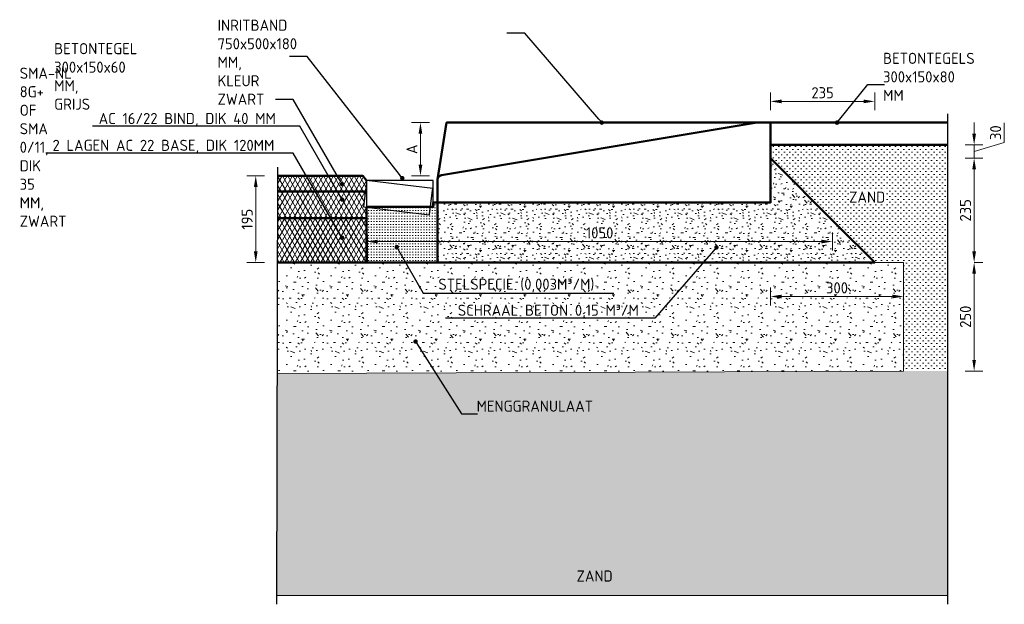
# Model space of a CAD drawing. Header units: metres. Extents: x 92403 to 95147, y 464428 to 465602.
# Tile 206 of 256: x 92581.74 to 92583.96, y 465102.49 to 465103.8. Entities that reach past the tile are written whole.
import ezdxf
from ezdxf import colors
from ezdxf.entities.mleader import LeaderData, LeaderLine
from ezdxf.math import Vec2, Vec3

# ---------------------------------------------------------------- set-up
doc = ezdxf.new("R2010")
doc.units = ezdxf.units.M
for name, pattern in [('HIDDEN', [2.373, 1.58, -0.793]), ('NLCS-HIDDEN', [4, 2, -2]), ('VW-1-1_STREEP', [2, 1, -1]), ('XX-CENTER', [8, 5, -1, 1, -1])]:
    doc.linetypes.add(name, pattern=pattern)
doc.layers.get('0').update_dxf_attribs({"linetype": 'CONTINUOUS'})
doc.layers.get('Defpoints').update_dxf_attribs({"linetype": 'CONTINUOUS'})
for name, color, linetype, lineweight in [('N-WE-GW-GROND_ZAND-AD', 7, 'CONTINUOUS', 18), ('N-WE-GW-GROND_ZAND_CUNETZAND-AD-10', 7, 'CONTINUOUS', 18), ('N-WE-GW-GROND_ZAND_CUNETZAND-WERK-T25', 7, 'CONTINUOUS', 25), ('N-WE-VH-GOOT-GN', 170, 'NLCS-HIDDEN', 25), ('N-WE-VH-VERHARDING_ASFALT-AD-10', 252, 'CONTINUOUS', 18), ('N-WE-VH-VERHARDING_ASFALT-T25', 7, 'CONTINUOUS', 25), ('N-WE-VH-VERHARDING_ASFALT_DEKLAAG-GD', 252, 'CONTINUOUS', 50), ('N-WE-VH-VERHARDING_BETON-AD', 252, 'CONTINUOUS', 18), ('N-WE-VH-VERHARDING_BETON-AD-10', 252, 'CONTINUOUS', 18), ('N-WE-VH-VERHARDING_BETON_SCHRAAL-GD', 252, 'CONTINUOUS', 50), ('N-WE-VH-VERHARDING_BETON_SCHRAAL-T25', 7, 'CONTINUOUS', 25), ('N-WE-VH-VERHARDING_FUNDERING-AD', 252, 'CONTINUOUS', 18), ('N-WE-VH-VERHARDING_FUNDERING-AD-10', 252, 'CONTINUOUS', 18), ('N-WE-VH-VERHARDING_FUNDERING_ZANDCEMENTSTABILISATIE-GD', 252, 'CONTINUOUS', 50), ('N-WE-VH-VERHARDING_TEGEL-GD', 252, 'CONTINUOUS', 50), ('N-WE-VW-MARKERING_LANGS_STREEP_11-G', 7, 'VW-1-1_STREEP', 13), ('N-XX-VH-KANTOPSLUITING_INRITBAND-GD', 210, 'CONTINUOUS', 50), ('X-XX-AL-VERWIJZING_DETAIL-M', 7, 'CONTINUOUS', 18), ('X-XX-AL-VERWIJZING_DOORSNEDE-GD', 7, 'XX-CENTER', 25)]:
    doc.layers.add(name, color=color, linetype=linetype, lineweight=lineweight)
doc.styles.add('NLCS-ISO-ANNOTATIVE-T25', font='NLCS-ISO.ttf', dxfattribs={"height": 2.5})
doc.styles.add('NLCS-ISO-M10-T25', font='NLCS-ISO.ttf', dxfattribs={"height": 0.025})
doc.dimstyles.new('NLCS-M10-T25-PIJL_L2_H1', dxfattribs={"dimscale": 0.01, "dimtxt": 2.5, "dimasz": 2.5, "dimexe": 2, "dimexo": 2, "dimgap": 0.7, "dimtad": 1, "dimzin": 0, "dimdsep": 46, "dimtxsty": 'NLCS-ISO-M10-T25', "dimcen": 2.5, "dimdle": 2, "dimclrd": 256, "dimclre": 256, "dimclrt": 7, "dimadec": 1, "dimazin": 0, "dimtfac": 1, "dimtdec": 3, "dimtofl": 0, "dimtmove": 1, "dimatfit": 0, "dimfxl": 2, "dimfxlon": 1, "dimtfillclr": 256, "dimtolj": 1, "dimtzin": 0, "dimlwd": -1, "dimlwe": -1, "dimarcsym": 0})
pattern_1 = [(0, (2985.3794685, 6085.392778), (0.00625, 0.00625), [0, -0.0125])]
pattern_2 = [(60, (2985.379468, 6085.392778), (-0.00866025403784, 0.005), []), (120, (2985.379468, 6085.392778), (-0.00866025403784, -0.005), [])]
pattern_3 = [(0, (2985.47447, 6085.45678), (0, 0.1), [0, -0.1]), (0, (2985.47547, 6085.42178), (0, 0.1), [0, -0.1]), (0, (2985.47847, 6085.47578), (0, 0.1), [0, -0.1]), (338.1986, (2985.426468, 6085.444778), (0.3000000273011, -0.0999999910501), [0.0107703, -0.5277462]), (216.8699, (2985.436468, 6085.440778), (0.29999999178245, 0.2000000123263), [0.005, -0.495]), (130.6013, (2985.432468, 6085.437778), (0.5000000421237, -0.59999990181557), [0.0092195, -0.9127349]), (206.5651, (2985.39947, 6085.42578), (-0.099999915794, -0.1000001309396), [0.0022361, -0.2213707]), (326.3099, (2985.397468, 6085.424778), (0.1999999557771, -0.1000001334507), [0.0036056, -0.3569496]), (108.4349, (2985.40047, 6085.422778), (-0.0999998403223, 0.2000000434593), [0.0031623, -0.3130655]), (225, (2985.46347, 6085.41578), (-2e-17, -0.100000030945), [0.0042426, -0.1371787]), (0, (2985.46047, 6085.41278), (0.1, 0.1), [0.006, -0.094]), (135, (2985.46647, 6085.41278), (-0.100000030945, 9e-18), [0.0042426, -0.1371787]), (251.5651, (2985.45147, 6085.479778), (0.0999998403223, 0.2000000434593), [0.0031623, -0.3130655]), (0, (2985.45047, 6085.47678), (0.1, 0.1), [0.005, -0.095]), (143.1301, (2985.455468, 6085.476778), (-0.29999999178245, 0.2000000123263), [0.005, -0.495]), (213.6901, (2985.398468, 6085.480778), (0.1999999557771, 0.1000001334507), [0.0036056, -0.3569496]), (341.5651, (2985.39547, 6085.478778), (-0.2000000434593, 0.0999998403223), [0.0063246, -0.3099032]), (126.8699, (2985.401468, 6085.476778), (0.2000000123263, -0.29999999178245), [0.005, -0.495]), (0, (2985.42747, 6085.47678), (0, 0.1), [0, -0.1]), (0, (2985.40047, 6085.45078), (0, 0.1), [0, -0.1]), (0, (2985.42847, 6085.41378), (0, 0.1), [0, -0.1]), (0, (2985.45547, 6085.44478), (0, 0.1), [0, -0.1]), (0, (2985.42647, 6085.46178), (0, 0.1), [0, -0.1]), (0, (2985.40447, 6085.46478), (0, 0.1), [0, -0.1]), (0, (2985.41347, 6085.45878), (0, 0.1), [0, -0.1]), (0, (2985.40947, 6085.43478), (0, 0.1), [0, -0.1]), (0, (2985.38547, 6085.43878), (0, 0.1), [0, -0.1]), (0, (2985.38647, 6085.46178), (0, 0.1), [0, -0.1]), (0, (2985.38347, 6085.48378), (0, 0.1), [0, -0.1]), (0, (2985.41447, 6085.48778), (0, 0.1), [0, -0.1]), (0, (2985.43647, 6085.49178), (0, 0.1), [0, -0.1]), (0, (2985.47147, 6085.48778), (0, 0.1), [0, -0.1]), (0, (2985.44747, 6085.45678), (0, 0.1), [0, -0.1]), (0, (2985.43747, 6085.47478), (0, 0.1), [0, -0.1]), (0, (2985.44547, 6085.42678), (0, 0.1), [0, -0.1]), (0, (2985.41547, 6085.42178), (0, 0.1), [0, -0.1]), (0, (2985.44547, 6085.39978), (0, 0.1), [0, -0.1]), (0, (2985.41247, 6085.40578), (0, 0.1), [0, -0.1]), (0, (2985.38047, 6085.40278), (0, 0.1), [0, -0.1]), (0, (2985.39247, 6085.39778), (0, 0.1), [0, -0.1]), (0, (2985.39347, 6085.41178), (0, 0.1), [0, -0.1]), (0, (2985.46047, 6085.39578), (0, 0.1), [0, -0.1]), (0, (2985.47247, 6085.43678), (0, 0.1), [0, -0.1]), (0, (2985.46747, 6085.46678), (0, 0.1), [0, -0.1]), (0, (2985.42147, 6085.39478), (0, 0.1), [0, -0.1])]

# ---------------------------------------------------------------- blocks, each defined once
blk = doc.blocks.new('_Dot')
at = {"color": 0, "linetype": 'ByBlock', "lineweight": -2}
blk.add_line((-0.5, 0), (-1, 0), dxfattribs=at)
at = {"color": 0, "linetype": 'ByBlock', "const_width": 0.5}
blk.add_lwpolyline([(-0.25, 0, 1), (0.25, 0, 1)], format="xyb", close=True, dxfattribs=at)
blk = doc.blocks.new('*D775')
at = {"layer": 'Defpoints', "color": 0, "transparency": 16777216}
for p in [(92583.5755, 465103.3041), (92582.5255, 465103.2569), (92583.5755, 465103.0919)]:
    blk.add_point(p, dxfattribs=at)
at = {"layer": 'X-XX-AL-VERWIJZING_DETAIL-M', "transparency": 16777216}
for p, q in [((92582.5255, 465103.2841), (92582.5255, 465103.3241)), ((92582.5505, 465103.3041), (92583.5505, 465103.3041)), ((92583.5755, 465103.2841), (92583.5755, 465103.3241))]:
    blk.add_line(p, q, dxfattribs=at)
for points in [[(92582.5505, 465103.3082), (92582.5505, 465103.2999), (92582.5255, 465103.3041)], [(92583.5505, 465103.3082), (92583.5505, 465103.2999), (92583.5755, 465103.3041)]]:
    blk.add_solid(points, dxfattribs=at)
at = {"layer": 'X-XX-AL-VERWIJZING_DETAIL-M', "color": 7, "transparency": 16777216, "insert": (92583.0505, 465103.3236), "char_height": 0.025, "attachment_point": 5, "style": 'NLCS-ISO-M10-T25'}
blk.add_mtext('\\A1;1050', dxfattribs=at)
blk = doc.blocks.new('*D543')
at = {"layer": 'Defpoints', "color": 0, "transparency": 16777216}
for p in [(92583.4355, 465103.5219), (92583.8945, 465103.5219), (92583.4355, 465103.4919)]:
    blk.add_point(p, dxfattribs=at)
at = {"layer": 'X-XX-AL-VERWIJZING_DETAIL-M', "transparency": 16777216}
for p, q in [((92583.8945, 465103.5469), (92583.8945, 465103.5719)), ((92583.9625, 465103.5273), (92583.9625, 465103.5713)), ((92583.8945, 465103.5069), (92583.9625, 465103.5273)), ((92583.8745, 465103.5219), (92583.9145, 465103.5219)), ((92583.8945, 465103.4919), (92583.8945, 465103.5219)), ((92583.8745, 465103.4919), (92583.9145, 465103.4919)), ((92583.8945, 465103.4669), (92583.8945, 465103.4419))]:
    blk.add_line(p, q, dxfattribs=at)
for points in [[(92583.8904, 465103.5469), (92583.8987, 465103.5469), (92583.8945, 465103.5219)], [(92583.8904, 465103.4669), (92583.8987, 465103.4669), (92583.8945, 465103.4919)]]:
    blk.add_solid(points, dxfattribs=at)
at = {"layer": 'X-XX-AL-VERWIJZING_DETAIL-M', "color": 7, "transparency": 16777216, "insert": (92583.943, 465103.5493), "char_height": 0.025, "attachment_point": 5, "rotation": 90, "style": 'NLCS-ISO-M10-T25'}
blk.add_mtext('\\A1;30', dxfattribs=at)
blk = doc.blocks.new('*D776')
at = {"layer": 'Defpoints', "color": 0, "transparency": 16777216}
for p in [(92583.6705, 465103.6198), (92583.4355, 465103.5719), (92583.6705, 465103.2569)]:
    blk.add_point(p, dxfattribs=at)
at = {"layer": 'X-XX-AL-VERWIJZING_DETAIL-M', "transparency": 16777216}
for p, q in [((92583.4355, 465103.5998), (92583.4355, 465103.6398)), ((92583.6705, 465103.5998), (92583.6705, 465103.6398)), ((92583.4605, 465103.6198), (92583.6455, 465103.6198))]:
    blk.add_line(p, q, dxfattribs=at)
for points in [[(92583.4605, 465103.6239), (92583.4605, 465103.6156), (92583.4355, 465103.6198)], [(92583.6455, 465103.6239), (92583.6455, 465103.6156), (92583.6705, 465103.6198)]]:
    blk.add_solid(points, dxfattribs=at)
at = {"layer": 'X-XX-AL-VERWIJZING_DETAIL-M', "color": 7, "transparency": 16777216, "insert": (92583.553, 465103.6393), "char_height": 0.025, "attachment_point": 5, "style": 'NLCS-ISO-M10-T25'}
blk.add_mtext('\\A1;235', dxfattribs=at)
blk = doc.blocks.new('*D544')
at = {"layer": 'Defpoints', "color": 0, "transparency": 16777216}
for p in [(92582.3248, 465103.4519), (92582.2756, 465103.2569), (92582.3243, 465103.2569)]:
    blk.add_point(p, dxfattribs=at)
at = {"layer": 'X-XX-AL-VERWIJZING_DETAIL-M', "transparency": 16777216}
for p, q in [((92582.2956, 465103.4519), (92582.2556, 465103.4519)), ((92582.2756, 465103.4269), (92582.2756, 465103.2819)), ((92582.2956, 465103.2569), (92582.2556, 465103.2569))]:
    blk.add_line(p, q, dxfattribs=at)
for points in [[(92582.2714, 465103.4269), (92582.2798, 465103.4269), (92582.2756, 465103.4519)], [(92582.2714, 465103.2819), (92582.2798, 465103.2819), (92582.2756, 465103.2569)]]:
    blk.add_solid(points, dxfattribs=at)
at = {"layer": 'X-XX-AL-VERWIJZING_DETAIL-M', "color": 7, "transparency": 16777216, "insert": (92582.2561, 465103.3544), "char_height": 0.025, "attachment_point": 5, "rotation": 90, "style": 'NLCS-ISO-M10-T25'}
blk.add_mtext('\\A1;195', dxfattribs=at)
blk = doc.blocks.new('*D536')
at = {"layer": 'Defpoints', "color": 0, "transparency": 16777216}
for p in [(92583.4355, 465103.4919), (92583.8945, 465103.4919), (92583.8945, 465103.2569)]:
    blk.add_point(p, dxfattribs=at)
at = {"layer": 'X-XX-AL-VERWIJZING_DETAIL-M', "transparency": 16777216}
for p, q in [((92583.8745, 465103.4919), (92583.9145, 465103.4919)), ((92583.8945, 465103.2819), (92583.8945, 465103.4669)), ((92583.8945, 465103.2569), (92583.9145, 465103.2569))]:
    blk.add_line(p, q, dxfattribs=at)
for points in [[(92583.8904, 465103.4669), (92583.8987, 465103.4669), (92583.8945, 465103.4919)], [(92583.8904, 465103.2819), (92583.8987, 465103.2819), (92583.8945, 465103.2569)]]:
    blk.add_solid(points, dxfattribs=at)
at = {"layer": 'X-XX-AL-VERWIJZING_DETAIL-M', "color": 7, "transparency": 16777216, "insert": (92583.875, 465103.3744), "char_height": 0.025, "attachment_point": 5, "rotation": 90, "style": 'NLCS-ISO-M10-T25'}
blk.add_mtext('\\A1;235', dxfattribs=at)
blk = doc.blocks.new('*D473')
at = {"layer": 'Defpoints', "color": 0, "transparency": 16777216}
for p in [(92583.4355, 465103.3307), (92583.7355, 465103.1803), (92583.7355, 465103.0307)]:
    blk.add_point(p, dxfattribs=at)
at = {"layer": 'X-XX-AL-VERWIJZING_DETAIL-M', "transparency": 16777216}
for p, q in [((92583.4355, 465103.2003), (92583.4355, 465103.1603)), ((92583.7355, 465103.1603), (92583.7355, 465103.2003)), ((92583.4605, 465103.1803), (92583.7105, 465103.1803))]:
    blk.add_line(p, q, dxfattribs=at)
for points in [[(92583.4605, 465103.1844), (92583.4605, 465103.1761), (92583.4355, 465103.1803)], [(92583.7105, 465103.1844), (92583.7105, 465103.1761), (92583.7355, 465103.1803)]]:
    blk.add_solid(points, dxfattribs=at)
at = {"layer": 'X-XX-AL-VERWIJZING_DETAIL-M', "color": 7, "transparency": 16777216, "insert": (92583.5855, 465103.1998), "char_height": 0.025, "attachment_point": 5, "style": 'NLCS-ISO-M10-T25'}
blk.add_mtext('\\A1;300', dxfattribs=at)
blk = doc.blocks.new('*D851')
at = {"layer": 'Defpoints', "color": 0, "transparency": 16777216}
for p in [(92583.8945, 465103.2569), (92583.7355, 465103.0124), (92583.8945, 465103.0124)]:
    blk.add_point(p, dxfattribs=at)
at = {"layer": 'X-XX-AL-VERWIJZING_DETAIL-M', "transparency": 16777216}
for p, q in [((92583.8945, 465103.2569), (92583.9145, 465103.2569)), ((92583.8945, 465103.2319), (92583.8945, 465103.0374)), ((92583.8745, 465103.0124), (92583.9145, 465103.0124))]:
    blk.add_line(p, q, dxfattribs=at)
for points in [[(92583.8904, 465103.2319), (92583.8987, 465103.2319), (92583.8945, 465103.2569)], [(92583.8904, 465103.0374), (92583.8987, 465103.0374), (92583.8945, 465103.0124)]]:
    blk.add_solid(points, dxfattribs=at)
at = {"layer": 'X-XX-AL-VERWIJZING_DETAIL-M', "color": 7, "transparency": 16777216, "insert": (92583.875, 465103.1347), "char_height": 0.025, "attachment_point": 5, "rotation": 90, "style": 'NLCS-ISO-M10-T25'}
blk.add_mtext('\\A1;250', dxfattribs=at)
blk = doc.blocks.new('*D721')
at = {"layer": 'Defpoints', "color": 0, "transparency": 16777216}
for p in [(92582.7055, 465103.5719), (92582.517, 465103.4519), (92582.6468, 465103.4519)]:
    blk.add_point(p, dxfattribs=at)
at = {"layer": 'X-XX-AL-VERWIJZING_DETAIL-M', "transparency": 16777216}
for p, q in [((92582.6668, 465103.5719), (92582.6268, 465103.5719)), ((92582.6468, 465103.5469), (92582.6468, 465103.4769)), ((92582.6268, 465103.4519), (92582.6668, 465103.4519))]:
    blk.add_line(p, q, dxfattribs=at)
for points in [[(92582.6426, 465103.5469), (92582.6509, 465103.5469), (92582.6468, 465103.5719)], [(92582.6426, 465103.4769), (92582.6509, 465103.4769), (92582.6468, 465103.4519)]]:
    blk.add_solid(points, dxfattribs=at)
at = {"layer": 'X-XX-AL-VERWIJZING_DETAIL-M', "color": 7, "transparency": 16777216, "insert": (92582.6273, 465103.5119), "char_height": 0.025, "attachment_point": 5, "rotation": 90, "style": 'NLCS-ISO-M10-T25'}
blk.add_mtext('\\A1;A', dxfattribs=at)

msp = doc.modelspace()

# ---------------------------------------------------------------- hatches: boundary and pattern name
at = {"layer": 'N-WE-GW-GROND_ZAND_CUNETZAND-AD-10'}
h = msp.add_hatch(dxfattribs=at)
h.set_pattern_fill('AGW-GROND_ZAND_CUNETZAND', color=256, scale=0.01, pattern_type=2)
h.set_pattern_definition(pattern_1)
h.paths.add_polyline_path([(92583.585459, 465103.341924), (92583.670457, 465103.256926), (92583.735459, 465103.256924), (92583.735503, 465103.012405), (92583.835459, 465103.012388), (92583.835459, 465103.521924), (92583.435459, 465103.521924), (92583.435459, 465103.491924)])
h = msp.add_hatch(dxfattribs=at)
h.set_pattern_fill('AGW-GROND_ZAND_CUNETZAND', color=256, scale=0.01, pattern_type=2)
h.set_pattern_definition(pattern_1)
h.paths.add_polyline_path([(92582.322357, 465102.506924), (92583.835492, 465102.506924), (92583.835459, 465103.012793), (92582.32367, 465103.006925)])
at = {"layer": 'N-WE-VH-VERHARDING_ASFALT-AD-10'}
h = msp.add_hatch(dxfattribs=at)
h.set_pattern_fill('AVH-ASFALT', color=256, scale=0.01, pattern_type=2)
h.set_pattern_definition(pattern_2)
h.paths.add_polyline_path([(92582.524246, 465103.431998), (92582.525459, 465103.441924), (92582.516974, 465103.451924), (92582.324838, 465103.451924), (92582.324746, 465103.416924), (92582.522402, 465103.416924)])
h = msp.add_hatch(dxfattribs=at)
h.set_pattern_fill('AVH-ASFALT', color=256, scale=0.01, pattern_type=2)
h.set_pattern_definition(pattern_2)
h.paths.add_polyline_path([(92582.324746, 465103.416924), (92582.324588, 465103.356924), (92582.525459, 465103.356924), (92582.525459, 465103.381477), (92582.518177, 465103.382368), (92582.522402, 465103.416924)])
h = msp.add_hatch(dxfattribs=at)
h.set_pattern_fill('AVH-ASFALT', color=256, scale=0.01, pattern_type=2)
h.set_pattern_definition([(60, (92580.33699, 465108.325412), (-0.008660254, 0.005), []), (120, (92580.33699, 465108.325412), (-0.008660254, -0.005), [])])
h.paths.add_polyline_path([(92582.525526, 465103.351924), (92582.525459, 465103.351924), (92582.525459, 465103.356924), (92582.324588, 465103.356924), (92582.324273, 465103.256924), (92582.525497, 465103.256924)])
at = {"layer": 'N-WE-VH-VERHARDING_BETON-AD'}
h = msp.add_hatch(dxfattribs=at)
h.set_pattern_fill('AVH-BETON_SCHRAAL', color=256, pattern_type=2)
h.set_pattern_definition([(0, (2923.84759, 6354.36792), (0, 0.1), [0, -0.1]), (0, (2923.84859, 6354.33292), (0, 0.1), [0, -0.1]), (0, (2923.85159, 6354.38692), (0, 0.1), [0, -0.1]), (338.1986, (2923.799595, 6354.35592), (0.3000000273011, -0.0999999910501), [0.0107703, -0.5277462]), (216.8699, (2923.809595, 6354.35192), (0.29999999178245, 0.2000000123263), [0.005, -0.495]), (130.6013, (2923.805595, 6354.34892), (0.5000000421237, -0.59999990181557), [0.0092195, -0.9127349]), (206.5651, (2923.772595, 6354.33692), (-0.099999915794, -0.1000001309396), [0.0022361, -0.2213707]), (326.3099, (2923.770595, 6354.33592), (0.1999999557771, -0.1000001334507), [0.0036056, -0.3569496]), (108.4349, (2923.773595, 6354.33392), (-0.0999998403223, 0.2000000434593), [0.0031623, -0.3130655]), (225, (2923.836595, 6354.32692), (-2e-17, -0.100000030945), [0.0042426, -0.1371787]), (0, (2923.83359, 6354.32392), (0.1, 0.1), [0.006, -0.094]), (135, (2923.839595, 6354.32392), (-0.100000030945, 9e-18), [0.0042426, -0.1371787]), (251.5651, (2923.824595, 6354.39092), (0.0999998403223, 0.2000000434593), [0.0031623, -0.3130655]), (0, (2923.82359, 6354.38792), (0.1, 0.1), [0.005, -0.095]), (143.1301, (2923.828595, 6354.38792), (-0.29999999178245, 0.2000000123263), [0.005, -0.495]), (213.6901, (2923.771595, 6354.39192), (0.1999999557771, 0.1000001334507), [0.0036056, -0.3569496]), (341.5651, (2923.768595, 6354.38992), (-0.2000000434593, 0.0999998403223), [0.0063246, -0.3099032]), (126.8699, (2923.774595, 6354.38792), (0.2000000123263, -0.29999999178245), [0.005, -0.495]), (0, (2923.80059, 6354.38792), (0, 0.1), [0, -0.1]), (0, (2923.77359, 6354.36192), (0, 0.1), [0, -0.1]), (0, (2923.80159, 6354.32492), (0, 0.1), [0, -0.1]), (0, (2923.82859, 6354.35592), (0, 0.1), [0, -0.1]), (0, (2923.79959, 6354.37292), (0, 0.1), [0, -0.1]), (0, (2923.77759, 6354.37592), (0, 0.1), [0, -0.1]), (0, (2923.78659, 6354.36992), (0, 0.1), [0, -0.1]), (0, (2923.78259, 6354.34592), (0, 0.1), [0, -0.1]), (0, (2923.75859, 6354.34992), (0, 0.1), [0, -0.1]), (0, (2923.75959, 6354.37292), (0, 0.1), [0, -0.1]), (0, (2923.75659, 6354.39492), (0, 0.1), [0, -0.1]), (0, (2923.78759, 6354.39892), (0, 0.1), [0, -0.1]), (0, (2923.80959, 6354.40292), (0, 0.1), [0, -0.1]), (0, (2923.84459, 6354.39892), (0, 0.1), [0, -0.1]), (0, (2923.82059, 6354.36792), (0, 0.1), [0, -0.1]), (0, (2923.81059, 6354.38592), (0, 0.1), [0, -0.1]), (0, (2923.81859, 6354.33792), (0, 0.1), [0, -0.1]), (0, (2923.78859, 6354.33292), (0, 0.1), [0, -0.1]), (0, (2923.81859, 6354.31092), (0, 0.1), [0, -0.1]), (0, (2923.78559, 6354.31692), (0, 0.1), [0, -0.1]), (0, (2923.75359, 6354.31392), (0, 0.1), [0, -0.1]), (0, (2923.76559, 6354.30892), (0, 0.1), [0, -0.1]), (0, (2923.76659, 6354.32292), (0, 0.1), [0, -0.1]), (0, (2923.83359, 6354.30692), (0, 0.1), [0, -0.1]), (0, (2923.84559, 6354.34792), (0, 0.1), [0, -0.1]), (0, (2923.84059, 6354.37792), (0, 0.1), [0, -0.1]), (0, (2923.79459, 6354.30592), (0, 0.1), [0, -0.1])])
h.paths.add_polyline_path([(92583.435459, 465103.391926), (92582.68546, 465103.391924), (92582.685728, 465103.257196), (92583.670491, 465103.256926), (92583.435459, 465103.491924)])
at = {"layer": 'N-WE-VH-VERHARDING_BETON-AD-10'}
h = msp.add_hatch(dxfattribs=at)
h.set_pattern_fill('AVH-BETON_SCHRAAL', color=256, scale=0.01, pattern_type=2)
h.set_pattern_definition(pattern_3)
h.paths.add_polyline_path([(92583.435459, 465103.491924), (92583.435459, 465103.391924), (92582.685459, 465103.391923), (92582.685459, 465103.256924), (92583.670457, 465103.256926)])
at = {"layer": 'N-WE-VH-VERHARDING_FUNDERING-AD-10'}
h = msp.add_hatch(dxfattribs=at)
h.set_pattern_fill('AVH-FUNDERING_ZANDCEMENTSTAB', color=256, scale=0.01, pattern_type=2)
h.set_pattern_definition([(0, (2985.3794685, 6085.392778), (0.03125, 0.00625), [0, -0.00625])])
h.paths.add_polyline_path([(92582.525459, 465103.381924), (92582.525524, 465103.256977), (92582.685457, 465103.256935), (92582.685459, 465103.381882), (92582.685459, 465103.391924), (92582.675446, 465103.391927), (92582.675444, 465103.381882), (92582.604505, 465103.381863)])
h.paths.add_polyline_path([(92582.675444, 465103.381882), (92582.529662, 465103.381882), (92582.525459, 465103.381924), (92582.604505, 465103.381863)], flags=17)
h = msp.add_hatch(dxfattribs=at)
h.set_pattern_fill('AVH-FUNDERING_GRANULAAT', color=256, scale=0.01, pattern_type=2)
h.set_pattern_definition(pattern_3)
h.paths.add_polyline_path([(92583.735503, 465103.012405), (92583.735459, 465103.256924), (92582.525478, 465103.256958), (92582.324326, 465103.256924), (92582.32367, 465103.006925)])

# ---------------------------------------------------------------- linework, layer by layer
at = {"layer": 'N-WE-GW-GROND_ZAND-AD', "flags": 128}
msp.add_lwpolyline([(92582.322305, 465102.506924), (92583.835459, 465102.506924)], dxfattribs=at)
at = {"layer": 'N-WE-VH-GOOT-GN', "flags": 128}
msp.add_lwpolyline([(92582.524246, 465103.431998), (92582.518177, 465103.382368), (92582.667067, 465103.364161), (92582.673136, 465103.413791), (92582.67435, 465103.423717), (92582.525459, 465103.441924)], close=True, dxfattribs=at)
at = {"layer": 'N-WE-VH-GOOT-GN', "linetype": 'Continuous', "flags": 128}
msp.add_lwpolyline([(92582.525457, 465103.431924), (92582.525444, 465103.381924), (92582.675444, 465103.381885), (92582.675457, 465103.431885), (92582.675459, 465103.441885), (92582.525459, 465103.441924)], close=True, dxfattribs=at)
at = {"layer": 'N-WE-VH-VERHARDING_ASFALT_DEKLAAG-GD', "flags": 128}
for points in [[(92582.525459, 465103.441924), (92582.516974, 465103.451924), (92582.324838, 465103.451924)], [(92582.324746, 465103.416924), (92582.525459, 465103.416924)], [(92582.324588, 465103.356924), (92582.525459, 465103.356924)], [(92582.324326, 465103.256924), (92582.525497, 465103.256924)]]:
    msp.add_lwpolyline(points, dxfattribs=at)
at = {"layer": 'N-WE-VH-VERHARDING_BETON_SCHRAAL-GD'}
msp.add_lwpolyline([(92582.525526, 465103.351924), (92582.525526, 465103.256924), (92583.670457, 465103.256926), (92583.585459, 465103.341924), (92583.435459, 465103.491924)], dxfattribs=at)
at = {"layer": 'N-WE-VH-VERHARDING_FUNDERING-AD'}
msp.add_lwpolyline([(92583.735503, 465103.012405), (92583.735459, 465103.256924), (92582.525478, 465103.256958), (92582.324326, 465103.256924), (92582.32367, 465103.006925)], close=True, dxfattribs=at)
at = {"layer": 'N-WE-VH-VERHARDING_FUNDERING_ZANDCEMENTSTABILISATIE-GD', "flags": 128}
msp.add_lwpolyline([(92582.525526, 465103.256958), (92582.685459, 465103.256924), (92582.685459, 465103.391924), (92582.675446, 465103.391927), (92582.675444, 465103.381885), (92582.525459, 465103.381924), (92582.525534, 465103.256958)], dxfattribs=at)
at = {"layer": 'N-WE-VH-VERHARDING_TEGEL-GD', "flags": 128}
for points in [[(92583.435459, 465103.571924), (92583.835459, 465103.571924)], [(92583.435459, 465103.521924), (92583.835459, 465103.521924)]]:
    msp.add_lwpolyline(points, dxfattribs=at)
at = {"layer": 'N-WE-VW-MARKERING_LANGS_STREEP_11-G', "flags": 128}
for points in [[(92583.585459, 465103.256924), (92583.735459, 465103.256924)], [(92583.735459, 465103.091924), (92583.735459, 465103.256924)]]:
    msp.add_lwpolyline(points, dxfattribs=at)
at = {"layer": 'N-XX-VH-KANTOPSLUITING_INRITBAND-GD', "flags": 128}
msp.add_lwpolyline([(92583.435459, 465103.571924), (92583.405459, 465103.571924), (92582.705459, 465103.571924), (92582.685459, 465103.443453), (92582.685459, 465103.391924), (92583.435459, 465103.391924)], close=True, dxfattribs=at)
at = {"layer": 'N-XX-VH-KANTOPSLUITING_INRITBAND-GD', "linetype": 'HIDDEN', "ltscale": 5}
msp.add_lwpolyline([(92583.405459, 465103.571924), (92582.693815, 465103.453317, 0.36662937), (92582.685459, 465103.443453)], format="xyb", dxfattribs=at)
at = {"layer": 'X-XX-AL-VERWIJZING_DOORSNEDE-GD', "flags": 128}
for points in [[(92583.835459, 465102.486924), (92583.835459, 465103.591924)], [(92582.32489, 465103.471924), (92582.322305, 465102.486924)]]:
    msp.add_lwpolyline(points, dxfattribs=at)

# ---------------------------------------------------------------- texts
at = {"layer": 'N-WE-GW-GROND_ZAND_CUNETZAND-WERK-T25', "char_height": 0.025, "width": 407.03643035, "attachment_point": 7, "style": 'NLCS-ISO-ANNOTATIVE-T25'}
for insert in [(92583.612703, 465103.391568), (92582.998579, 465102.538102)]:
    msp.add_mtext('ZAND', dxfattribs=dict(at, insert=insert))

# ---------------------------------------------------------------- dimensions: what is measured, and where the dimension line sits
at = {"layer": 'X-XX-AL-VERWIJZING_DETAIL-M'}
for base, p1, p2, picture, middle in [((92583.670457, 465103.619783), (92583.435459, 465103.571924), (92583.670457, 465103.256926), '*D776', (92583.552958, 465103.639283)), ((92583.575459, 465103.304059), (92582.525526, 465103.256924), (92583.575459, 465103.091924), '*D775', (92583.050493, 465103.323559)), ((92583.735459, 465103.180273), (92583.435459, 465103.330736), (92583.735459, 465103.030736), '*D473', (92583.585459, 465103.199773))]:
    dim = msp.add_linear_dim(base=base, p1=p1, p2=p2, dimstyle='NLCS-M10-T25-PIJL_L2_H1', override={"dimdec": 0, "dimlfac": 1000}, dxfattribs=at)
    dim.commit()
    dim.dimension.update_dxf_attribs({"geometry": picture, "text_midpoint": middle})
for base, p1, p2, text, picture, middle in [((92582.646776, 465103.451924), (92582.705459, 465103.571924), (92582.516974, 465103.451924), 'A', '*D721', (92582.627276, 465103.511924)), ((92583.894529, 465103.012405), (92583.894529, 465103.256919), (92583.735503, 465103.012405), '250', '*D851', (92583.875029, 465103.134662))]:
    dim = msp.add_linear_dim(base=base, p1=p1, p2=p2, angle=90, text=text, dimstyle='NLCS-M10-T25-PIJL_L2_H1', override={"dimdec": 0, "dimlfac": 1000}, dxfattribs=at)
    dim.commit()
    dim.dimension.update_dxf_attribs({"geometry": picture, "text_midpoint": middle})
for base, p1, p2, picture, middle in [((92583.894529, 465103.521924), (92583.435459, 465103.491924), (92583.435459, 465103.521924), '*D543', (92583.943029, 465103.534324)), ((92583.894529, 465103.491924), (92583.894529, 465103.256919), (92583.435459, 465103.491924), '*D536', (92583.875029, 465103.374422)), ((92582.275591, 465103.256924), (92582.324838, 465103.451924), (92582.324273, 465103.256924), '*D544', (92582.256091, 465103.354424))]:
    dim = msp.add_linear_dim(base=base, p1=p1, p2=p2, angle=90, dimstyle='NLCS-M10-T25-PIJL_L2_H1', override={"dimdec": 0, "dimlfac": 1000}, dxfattribs=at)
    dim.commit()
    dim.dimension.update_dxf_attribs({"geometry": picture, "text_midpoint": middle})

# ---------------------------------------------------------------- leaders
at = {"layer": 'N-WE-VH-VERHARDING_ASFALT-T25', "linetype": 'ByBlock'}
ml = msp.add_multileader_mtext('Standard', dxfattribs=at)
ml.set_content('\\A1;INRITBAND 750x500x180 MM, KLEUR ZWART', color=7, style='NLCS-ISO-M10-T25')
ml.set_leader_properties(color=256, lineweight=-1)
ml.set_arrow_properties(name='DOT')
ml.build(insert=Vec2(0, 0))
ml.multileader.update_dxf_attribs({"text_left_attachment_type": 5, "text_right_attachment_type": 5, "dogleg_length": 0.025, "arrow_head_size": 0.01, "scale": 0.01})
ctx = ml.context
ctx.base_point, ctx.scale, ctx.char_height, ctx.arrow_head_size, ctx.landing_gap_size, ctx.plane_origin = Vec3(92582.180535, 465103.773785), 0.01, 0.025, 0.01, 0.009, Vec3(92583.055459, 465103.571924)
ctx.left_attachment, ctx.right_attachment = 5, 5
notes = []
notes.append((ctx, [(0, (1, 1, 0), (92582.882285, 465103.773785), (-1, 0), 0.025, [(0, [(92583.055459, 465103.571924)], 0, [])])]))
ctx.mtext.insert, ctx.mtext.width, ctx.mtext.defined_height, ctx.mtext.flow_direction = Vec3(92582.189535, 465103.803785), 0.68273724, 0.065894, 5
ml = msp.add_multileader_mtext('Standard', dxfattribs=at)
ml.set_content('\\A1;BETONTEGEL 300x150x60 MM, GRIJS', color=7, style='NLCS-ISO-M10-T25')
ml.set_leader_properties(color=256, lineweight=-1)
ml.set_arrow_properties(name='DOT')
ml.build(insert=Vec2(0, 0))
ml.multileader.update_dxf_attribs({"text_left_attachment_type": 5, "text_right_attachment_type": 5, "dogleg_length": 0.025, "arrow_head_size": 0.01, "scale": 0.01})
ctx = ml.context
ctx.base_point, ctx.scale, ctx.char_height, ctx.arrow_head_size, ctx.landing_gap_size, ctx.plane_origin = Vec3(92581.812313, 465103.721059), 0.01, 0.025, 0.01, 0.009, Vec3(92582.605817, 465103.446899)
ctx.left_attachment, ctx.right_attachment = 5, 5
notes.append((ctx, [(0, (1, 1, 0), (92582.391563, 465103.721059), (-1, 0), 0.025, [(0, [(92582.605817, 465103.446899)], 0, [])])]))
ctx.mtext.insert, ctx.mtext.width, ctx.mtext.flow_direction = Vec3(92581.821313, 465103.751059), 0.58795303, 5
at = {"layer": 'N-WE-VH-VERHARDING_ASFALT-T25'}
ml = msp.add_multileader_mtext('Standard', dxfattribs=at)
ml.set_content('BETONTEGELS 300x150x80 MM', color=7, style='NLCS-ISO-M10-T25')
ml.set_leader_properties(color=256, lineweight=-1)
ml.set_arrow_properties(name='DOT')
ml.build(insert=Vec2(0, 0))
ml.multileader.update_dxf_attribs({"text_left_attachment_type": 5, "text_right_attachment_type": 5, "dogleg_length": 2.5, "arrow_head_size": 0.01, "scale": 0.01})
ctx = ml.context
ctx.base_point, ctx.scale, ctx.char_height, ctx.arrow_head_size, ctx.landing_gap_size, ctx.plane_origin = Vec3(92583.680275, 465103.657572), 0.01, 0.025, 0.01, 0.009, Vec3(92583.585459, 465103.54769)
ctx.left_attachment, ctx.right_attachment = 5, 5
notes.append((ctx, [(1, (1, 1, 0), (92583.655275, 465103.657572), (1, 0), 0.025, [(0, [(92583.585459, 465103.571924)], 0, [])])]))
ctx.mtext.insert, ctx.mtext.width, ctx.mtext.flow_direction = Vec3(92583.689275, 465103.729238), 0.35831864, 5
at = {"layer": 'N-WE-VH-VERHARDING_ASFALT-T25', "linetype": 'ByBlock'}
ml = msp.add_multileader_mtext('Standard', dxfattribs=at)
ml.set_content('\\A1;SMA-NL 8G+ OF SMA 0/11, DIK 35 MM, ZWART', color=7, style='NLCS-ISO-M10-T25')
ml.set_leader_properties(color=256, lineweight=-1)
ml.set_arrow_properties(name='DOT')
ml.build(insert=Vec2(0, 0))
ml.multileader.update_dxf_attribs({"text_left_attachment_type": 5, "text_right_attachment_type": 5, "dogleg_length": 0.025, "arrow_head_size": 0.01, "scale": 0.01})
ctx = ml.context
ctx.base_point, ctx.scale, ctx.char_height, ctx.arrow_head_size, ctx.landing_gap_size, ctx.plane_origin = Vec3(92581.734579, 465103.624041), 0.01, 0.025, 0.01, 0.009, Vec3(92582.470152, 465103.43339)
ctx.left_attachment, ctx.right_attachment = 5, 5
notes.append((ctx, [(0, (1, 1, 0), (92582.360079, 465103.624041), (-1, 0), 0.025, [(0, [(92582.470152, 465103.43339)], 0, [])])]))
ctx.mtext.insert, ctx.mtext.width, ctx.mtext.flow_direction = Vec3(92581.743579, 465103.695708), 0.58795303, 5
ml = msp.add_multileader_mtext('Standard', dxfattribs=at)
ml.set_content('\\A1;AC 16/22 BIND, DIK 40 MM', color=7, style='NLCS-ISO-M10-T25')
ml.set_leader_properties(color=256, lineweight=-1)
ml.set_arrow_properties(name='DOT')
ml.build(insert=Vec2(0, 0))
ml.multileader.update_dxf_attribs({"text_left_attachment_type": 5, "text_right_attachment_type": 5, "dogleg_length": 0.025, "arrow_head_size": 0.01, "scale": 0.01})
ctx = ml.context
ctx.base_point, ctx.scale, ctx.char_height, ctx.arrow_head_size, ctx.landing_gap_size, ctx.plane_origin = Vec3(92581.912523, 465103.563682), 0.01, 0.025, 0.01, 0.009, Vec3(92582.470152, 465103.398543)
ctx.left_attachment, ctx.right_attachment = 5, 5
notes.append((ctx, [(0, (1, 1, 0), (92582.374809, 465103.563682), (-1, 0), 0.045536, [(0, [(92582.470152, 465103.398543)], 0, [])])]))
ctx.mtext.insert, ctx.mtext.flow_direction = Vec3(92581.921523, 465103.593682), 5
ml = msp.add_multileader_mtext('Standard', dxfattribs=at)
ml.set_content('2 LAGEN AC 22 BASE, DIK 120MM', color=7, style='NLCS-ISO-M10-T25')
ml.set_leader_properties(color=256, lineweight=-1)
ml.set_arrow_properties(name='DOT')
ml.build(insert=Vec2(0, 0))
ml.multileader.update_dxf_attribs({"text_left_attachment_type": 5, "text_right_attachment_type": 5, "dogleg_length": 0.025, "arrow_head_size": 0.01, "scale": 0.01})
ctx = ml.context
ctx.base_point, ctx.scale, ctx.char_height, ctx.arrow_head_size, ctx.landing_gap_size, ctx.plane_origin = Vec3(92581.808572, 465103.503323), 0.01, 0.025, 0.01, 0.009, Vec3(92582.470152, 465103.312672)
ctx.left_attachment, ctx.right_attachment = 5, 5
notes.append((ctx, [(0, (1, 1, 0), (92582.360079, 465103.503323), (-1, 0), 0.029757, [(0, [(92582.470152, 465103.312672)], 0, [])])]))
ctx.mtext.insert, ctx.mtext.flow_direction = Vec3(92581.817572, 465103.533323), 5
ml = msp.add_multileader_mtext('Standard', dxfattribs=at)
ml.set_content('\\A1;SCHRAAL BETON 0,15 M³/M', color=7, style='NLCS-ISO-M10-T25')
ml.set_leader_properties(color=256, lineweight=-1)
ml.set_arrow_properties(name='DOT')
ml.build(insert=Vec2(0, 0))
ml.multileader.update_dxf_attribs({"text_left_attachment_type": 5, "text_right_attachment_type": 5, "dogleg_length": 2.5, "arrow_head_size": 0.01, "scale": 0.01})
ctx = ml.context
ctx.base_point, ctx.scale, ctx.char_height, ctx.arrow_head_size, ctx.landing_gap_size, ctx.plane_origin = Vec3(92582.721817, 465103.131732), 0.01, 0.025, 0.01, 0.009, Vec3(92582.60901, 465103.259352)
ctx.left_attachment, ctx.right_attachment = 5, 5
notes.append((ctx, [(1, (1, 1, 0), (92583.174817, 465103.131732), (-1, 0), 0.025, [(0, [(92583.313821, 465103.290824)], 0, [])])]))
ctx.mtext.insert, ctx.mtext.flow_direction = Vec3(92582.730817, 465103.161732), 5
ml = msp.add_multileader_mtext('Standard', dxfattribs=at)
ml.set_content('\\A1;MENGGRANULAAT', color=7, style='NLCS-ISO-M10-T25')
ml.set_leader_properties(color=256, lineweight=-1)
ml.set_arrow_properties(name='DOT')
ml.build(insert=Vec2(0, 0))
ml.multileader.update_dxf_attribs({"text_left_attachment_type": 5, "text_right_attachment_type": 5, "dogleg_length": 2.5, "arrow_head_size": 0.01, "scale": 0.01})
ctx = ml.context
ctx.base_point, ctx.scale, ctx.char_height, ctx.arrow_head_size, ctx.landing_gap_size, ctx.plane_origin = Vec3(92582.764296, 465102.915814), 0.01, 0.025, 0.01, 0.009, Vec3(92582.697731, 465102.995474)
ctx.left_attachment, ctx.right_attachment = 5, 5
notes.append((ctx, [(0, (1, 1, 0), (92582.739296, 465102.915814), (1, 0), 0.025, [(0, [(92582.635781, 465103.078785)], 0, [])])]))
ctx.mtext.insert, ctx.mtext.width, ctx.mtext.flow_direction = Vec3(92582.773296, 465102.945814), 0.1621496, 5
at = {"layer": 'N-WE-VH-VERHARDING_BETON_SCHRAAL-T25', "linetype": 'ByBlock'}
ml = msp.add_multileader_mtext('Standard', dxfattribs=at)
ml.set_content('\\A1;STELSPECIE (0,003M³/M)', color=7, style='NLCS-ISO-M10-T25')
ml.set_leader_properties(color=256, lineweight=-1)
ml.set_arrow_properties(name='DOT')
ml.build(insert=Vec2(0, 0))
ml.multileader.update_dxf_attribs({"text_left_attachment_type": 5, "text_right_attachment_type": 5, "dogleg_length": 0.025, "arrow_head_size": 0.01, "scale": 0.01})
ctx = ml.context
ctx.base_point, ctx.scale, ctx.char_height, ctx.arrow_head_size, ctx.landing_gap_size, ctx.plane_origin = Vec3(92582.678111, 465103.187978), 0.01, 0.025, 0.01, 0.009, Vec3(92582.593289, 465103.291681)
ctx.left_attachment, ctx.right_attachment = 5, 5
notes.append((ctx, [(0, (1, 1, 0), (92582.653111, 465103.187978), (1, 0), 0.025, [(0, [(92582.593289, 465103.291681)], 0, [])])]))
ctx.mtext.insert, ctx.mtext.flow_direction = Vec3(92582.687111, 465103.220478), 5
for ctx, leaders in notes:
    for number, flags, end, landing, length, lines in leaders:
        leader = LeaderData()
        leader.index, (leader.has_last_leader_line, leader.has_dogleg_vector, leader.attachment_direction) = number, flags
        leader.last_leader_point, leader.dogleg_vector, leader.dogleg_length = Vec3(end), Vec3(landing), length
        for number, points, colour, breaks in lines:
            line = LeaderLine()
            line.index, line.vertices, line.color, line.breaks = number, Vec3.list(points), colors.encode_raw_color(colour), breaks
            leader.lines.append(line)
        ctx.leaders.append(leader)

doc.saveas('drawing.dxf')
